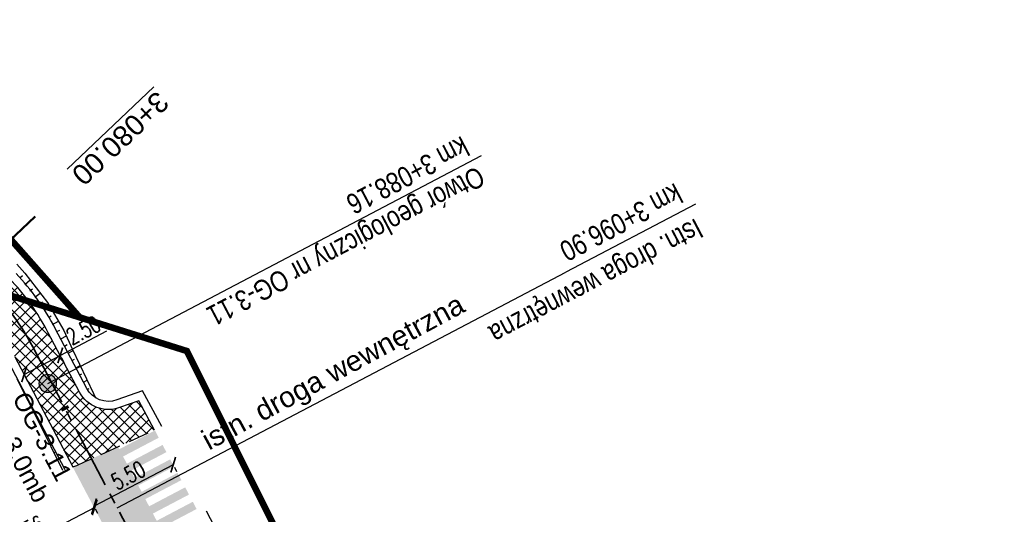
# Model space of a CAD drawing. Header units: metres. Extents: x 7529682 to 7533711, y 5721195 to 5727842.
# Tile 94 of 232: x 7531156 to 7531216, y 5725065 to 5725095. Entities that reach past the tile are written whole.
import ezdxf

# ---------------------------------------------------------------- set-up
doc = ezdxf.new("R2010")
doc.units = ezdxf.units.M
doc.header["$PDMODE"] = 1
doc.header["$PDSIZE"] = 0.3
for name, pattern in [('817-dzialki-09-05-04$0$HIDDEN', [0.375, 0.25, -0.125]), ('ACAD_ISO05W100', [33, 24, -3, 0, -3, 0, -3]), ('CENTER2', [28.575, 19.05, -3.175, 3.175, -3.175]), ('DASHED', [19.05, 12.7, -6.35])]:
    doc.linetypes.add(name, pattern=pattern)
for name, color, linetype in [('C-DROGI-SYTUACJA', 7, 'Continuous'), ('D-otw-geotechniczne', 4, 'Continuous'), ('D-pobocza', 60, 'Continuous'), ('D-skarpa', 2, 'Continuous'), ('D-skarpa-kreskowanie', 2, 'Continuous'), ('D-wymiary', 1, 'Continuous')]:
    doc.layers.add(name, color=color, linetype=linetype)
for name, color, linetype, lineweight, true_color in [('D-hatch-ciag-pieszo-rowerowy', 7, 'Continuous', 13, 0xff9f80), ('D-LR-etap-III', 7, '817-dzialki-09-05-04$0$HIDDEN', 50, 0x00008f), ('D-poziome-powl-czerwona', 7, 'Continuous', 9, 0xff6161), ('D-przekroje-pop', 7, 'Continuous', 50, 0x000099)]:
    doc.layers.add(name, color=color, linetype=linetype, lineweight=lineweight, true_color=true_color)
for name, color, linetype, lineweight in [('D-krawężniki-obniżone', 40, 'DASHED', 30), ('D-obrzeża', 2, 'Continuous', 30), ('D-opisy', 2, 'Continuous', 30), ('D-otw-geotechniczne-opis', 7, 'Continuous', 30), ('D-pas-drogowy', 7, 'ACAD_ISO05W100', 50)]:
    doc.layers.add(name, color=color, linetype=linetype, lineweight=lineweight)
doc.layers.add('D-malowanie-proj', color=7, linetype='Continuous', true_color=0x3333ff)
doc.layers.add('poprzeczki', color=7, linetype='Continuous', true_color=0x0000c7)
doc.styles.add('2mm08', font='arial.ttf', dxfattribs={"width": 0.8})
doc.styles.add('ARIAL', font='arial.ttf', dxfattribs={"height": 1})
doc.styles.add('DIMTEXT', font='simplex.shx', dxfattribs={"width": 0.7})
doc.styles.get("Standard").update_dxf_attribs({"font": 'arial.ttf'})
doc.dimstyles.new('500', dxfattribs={"dimtxt": 1, "dimasz": 0.7, "dimexe": 0.2, "dimexo": 0.5, "dimgap": 0.2, "dimtad": 1, "dimrnd": 0.005, "dimzin": 0, "dimdsep": 46, "dimtxsty": 'DIMTEXT', "dimblk": 'ARCHTICK', "dimcen": 0, "dimclrd": 256, "dimclre": 256, "dimclrt": 2, "dimadec": 5, "dimazin": 0, "dimtfac": 1, "dimtofl": 0, "dimtmove": 0, "dimatfit": 3, "dimfxl": 1, "dimtolj": 1, "dimtzin": 0, "dimlwd": -1, "dimlwe": -1, "dimarcsym": 0})

# ---------------------------------------------------------------- blocks, each defined once
blk = doc.blocks.new('_ArchTick')
at = {"color": 0, "linetype": 'ByBlock', "const_width": 0.15}
blk.add_lwpolyline([(-0.5, -0.5), (0.5, 0.5)], dxfattribs=at)
blk = doc.blocks.new('*D76')
at = {"layer": 'D-wymiary', "transparency": 16777216}
for p, q in [((7531165.471, 5725067.619), (7531160.623, 5725065.075)), ((7531165.698, 5725067.185), (7531165.564, 5725067.442)), ((7531160.85, 5725064.641), (7531160.716, 5725064.898))]:
    blk.add_line(p, q, dxfattribs=at)
at = {"layer": 'Defpoints', "color": 0, "transparency": 16777216}
for p in [(7531165.466, 5725067.628), (7531160.618, 5725065.084), (7531160.623, 5725065.075)]:
    blk.add_point(p, dxfattribs=at)
at = {"layer": 'D-wymiary', "transparency": 16777216, "xscale": 0.6999999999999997, "yscale": 0.6999999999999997, "zscale": 0.6999999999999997}
for p, rotation in [((7531165.471, 5725067.619), 27.68596842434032), ((7531160.623, 5725065.075), 207.6859684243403)]:
    blk.add_blockref('_ArchTick', p, dxfattribs=dict(at, rotation=rotation))
at = {"layer": 'D-wymiary', "color": 2, "transparency": 16777216, "insert": (7531162.721, 5725066.967), "char_height": 1, "attachment_point": 5, "rotation": 27.68597, "style": 'DIMTEXT'}
blk.add_mtext('\\A1;5.50', dxfattribs=at)
blk = doc.blocks.new('*D77')
at = {"layer": 'D-wymiary', "transparency": 16777216}
for p, q in [((7531160.661, 5725065.003), (7531153.086, 5725061.029)), ((7531160.85, 5725064.641), (7531160.754, 5725064.825)), ((7531153.275, 5725060.668), (7531153.179, 5725060.852))]:
    blk.add_line(p, q, dxfattribs=at)
at = {"layer": 'Defpoints', "color": 0, "transparency": 16777216}
for p in [(7531160.618, 5725065.084), (7531153.043, 5725061.111), (7531153.086, 5725061.029)]:
    blk.add_point(p, dxfattribs=at)
at = {"layer": 'D-wymiary', "transparency": 16777216, "xscale": 0.6999999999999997, "yscale": 0.6999999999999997, "zscale": 0.6999999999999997}
for p, rotation in [((7531160.661, 5725065.003), 27.67980033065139), ((7531153.086, 5725061.029), 207.6798003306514)]:
    blk.add_blockref('_ArchTick', p, dxfattribs=dict(at, rotation=rotation))
at = {"layer": 'D-wymiary', "color": 2, "transparency": 16777216, "insert": (7531156.548, 5725063.636), "char_height": 1, "attachment_point": 5, "rotation": 27.6798, "style": 'DIMTEXT'}
blk.add_mtext('\\A1;8.56', dxfattribs=at)
blk = doc.blocks.new('*D85')
at = {"layer": 'D-wymiary', "transparency": 16777216}
for p, q in [((7531158.553, 5725074.315), (7531161.414, 5725075.822)), ((7531156.341, 5725073.149), (7531158.553, 5725074.315)), ((7531158.786, 5725073.872), (7531158.646, 5725074.138)), ((7531156.574, 5725072.707), (7531156.434, 5725072.972))]:
    blk.add_line(p, q, dxfattribs=at)
at = {"layer": 'Defpoints', "color": 0, "transparency": 16777216}
for p in [(7531158.553, 5725074.315), (7531158.553, 5725074.315), (7531156.341, 5725073.149)]:
    blk.add_point(p, dxfattribs=at)
at = {"layer": 'D-wymiary', "transparency": 16777216, "xscale": 0.6999999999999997, "yscale": 0.6999999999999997, "zscale": 0.6999999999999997}
for p, rotation in [((7531158.553, 5725074.315), 27.78069430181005), ((7531156.341, 5725073.149), 207.7806943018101)]:
    blk.add_blockref('_ArchTick', p, dxfattribs=dict(at, rotation=rotation))
at = {"layer": 'D-wymiary', "color": 2, "transparency": 16777216, "insert": (7531159.967, 5725075.851), "char_height": 1, "attachment_point": 5, "rotation": 27.78069, "style": 'DIMTEXT'}
blk.add_mtext('\\A1;2.50', dxfattribs=at)
blk = doc.blocks.new('AeccTickLine')
at = {"color": 0, "linetype": 'ByBlock', "lineweight": -2}
blk.add_line((0, 1), (0, -1), dxfattribs=at)
blk = doc.blocks.new('otwor')
at = {"layer": 'D-otw-geotechniczne', "lineweight": 25}
h = blk.add_hatch(color=256, dxfattribs=at)
edge = h.paths.add_edge_path()
edge.add_arc((0, 0), 1.16, 0, 360)
blk.add_circle((0, 0), 1.16, dxfattribs=at)

msp = doc.modelspace()

# ---------------------------------------------------------------- hatches: boundary and pattern name
at = {"layer": 'D-hatch-ciag-pieszo-rowerowy'}
h = msp.add_hatch(dxfattribs=at)
h.set_pattern_fill('ANSI37', color=256, scale=0.15, style=0)
h.set_pattern_definition([(45, (0, 0), (-0.33675960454, 0.33675960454), []), (135, (0, 0), (-0.33675960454, -0.33675960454), [])])
edge = h.paths.add_edge_path()
edge.add_line((7531153.087, 5725081.511), (7531151.457, 5725079.596))
edge.add_line((7531151.457, 5725079.596), (7531153.382, 5725077.565))
edge.add_arc((7531142.498, 5725067.244), 15, 27.78069, 43.4789, ccw=False)
edge.add_line((7531155.769, 5725074.235), (7531156.913, 5725072.064))
edge.add_line((7531156.913, 5725072.064), (7531159.315, 5725067.483))
edge.add_line((7531159.315, 5725067.483), (7531159.572, 5725067.581))
edge.add_line((7531159.572, 5725067.581), (7531160.083, 5725067.813))
edge.add_line((7531160.083, 5725067.813), (7531160.661, 5725068.066))
edge.add_line((7531160.661, 5725068.066), (7531162.123, 5725068.742))
edge.add_line((7531162.123, 5725068.742), (7531164.322, 5725069.743))
edge.add_line((7531164.322, 5725069.743), (7531163.358, 5725071.533))
edge.add_line((7531163.358, 5725071.533), (7531162.183, 5725071.113))
edge.add_arc((7531161.509, 5725072.995), 2, 207.78069, 289.69905, ccw=False)
edge.add_line((7531159.739, 5725072.063), (7531157.82, 5725075.705))
edge.add_arc((7531144.549, 5725068.714), 15, 27.78069, 43.4789)
edge.add_line((7531155.434, 5725079.035), (7531153.087, 5725081.511))
at = {"layer": 'D-malowanie-proj'}
h = msp.add_hatch(color=256, dxfattribs=at)
h.paths.add_polyline_path([(7531164.587, 5725069.275), (7531164.354, 5725069.717), (7531161.699, 5725068.32), (7531161.932, 5725067.877)])
h.paths.add_polyline_path([(7531165.053, 5725068.39), (7531164.82, 5725068.832), (7531162.165, 5725067.435), (7531162.398, 5725066.992)])
h.paths.add_polyline_path([(7531165.519, 5725067.505), (7531165.286, 5725067.947), (7531162.631, 5725066.55), (7531162.864, 5725066.108)])
h.paths.add_polyline_path([(7531160.162, 5725066.946), (7531159.93, 5725067.388), (7531159.487, 5725067.156), (7531159.72, 5725066.713)])
h.paths.add_polyline_path([(7531160.628, 5725066.061), (7531160.395, 5725066.503), (7531159.953, 5725066.271), (7531160.186, 5725065.828)])
h.paths.add_polyline_path([(7531161.094, 5725065.176), (7531160.861, 5725065.619), (7531160.419, 5725065.386), (7531160.651, 5725064.943)])
h = msp.add_hatch(color=256, dxfattribs=at)
h.paths.add_polyline_path([(7531165.972, 5725066.677), (7531165.739, 5725067.12), (7531163.084, 5725065.722), (7531163.317, 5725065.28)])
h.paths.add_polyline_path([(7531166.437, 5725065.792), (7531166.204, 5725066.235), (7531163.55, 5725064.837), (7531163.782, 5725064.395)])
h.paths.add_polyline_path([(7531166.903, 5725064.907), (7531166.67, 5725065.35), (7531164.015, 5725063.952), (7531164.248, 5725063.51)])
h.paths.add_polyline_path([(7531161.547, 5725064.348), (7531161.314, 5725064.791), (7531160.872, 5725064.558), (7531161.104, 5725064.116)])
h.paths.add_polyline_path([(7531162.013, 5725063.464), (7531161.78, 5725063.906), (7531161.337, 5725063.673), (7531161.57, 5725063.231)])
h.paths.add_polyline_path([(7531162.478, 5725062.579), (7531162.245, 5725063.021), (7531161.803, 5725062.788), (7531162.036, 5725062.346)])
h.paths.add_polyline_path([(7531162.944, 5725061.694), (7531162.711, 5725062.136), (7531162.269, 5725061.903), (7531162.502, 5725061.461)])
at = {"layer": 'D-poziome-powl-czerwona'}
h = msp.add_hatch(color=256, dxfattribs=at)
h.dxf.hatch_style = 1
h.paths.add_polyline_path([(7531162.557, 5725061.331), (7531162.752, 5725061.591), (7531163.171, 5725062.061), (7531163.838, 5725062.792), (7531164.528, 5725063.232), (7531164.863, 5725063.413), (7531162.087, 5725068.725), (7531160.661, 5725068.066), (7531160.083, 5725067.813), (7531159.572, 5725067.581), (7531159.316, 5725067.483)])

# ---------------------------------------------------------------- linework, layer by layer
at = {"layer": 'C-DROGI-SYTUACJA', "color": 10, "linetype": 'CENTER2', "lineweight": 35, "ltscale": 0.2}
msp.add_lwpolyline([(7531154.313, 5725078.4, -0.068936), (7531156.869, 5725074.83), (7531166.993, 5725055.55, -0.068732), (7531168.479, 5725051.432), (7531169.1, 5725048.503, 0.068783), (7531171.89, 5725040.776), (7531203.621, 5724980.378), (7531234.8, 5724921.535), (7531259.931, 5724874.055), (7531293.333, 5724810.086), (7531313.16, 5724772.033), (7531341.529, 5724719.923, -0.009023), (7531346.533, 5724710.322), (7531363.735, 5724675.815), (7531380.065, 5724644.823), (7531398.584, 5724609.363), (7531424.897, 5724559.228), (7531446.142, 5724518.961), (7531474.816, 5724464.452), (7531498.201, 5724419.897)], format="xyb", dxfattribs=at)
at = {"layer": 'D-krawężniki-obniżone', "ltscale": 0.1, "flags": 128}
msp.add_lwpolyline([(7531159.315, 5725067.483), (7531159.572, 5725067.581), (7531160.083, 5725067.813), (7531160.661, 5725068.066), (7531162.123, 5725068.742), (7531164.322, 5725069.743)], dxfattribs=at)
at = {"layer": 'D-LR-etap-III', "ltscale": 10, "flags": 128}
msp.add_lwpolyline([(7531750.474, 5723895.103, 0.4, 0.4, 0), (7531750.505, 5723895.13, 0.4, 0.4, 0), (7531682.71, 5724022.92, 0.4, 0.4, 0), (7531619.177, 5724147.204, 0.4, 0.4, 0), (7531592.309, 5724198.489, 0.4, 0.4, 0), (7531553.264, 5724272.919, 0.4, 0.4, 0), (7531504.02, 5724366.79, 0.4, 0.4, 0), (7531482.09, 5724407.62, 0.4, 0.4, 0), (7531412.35, 5724541.183, 0.4, 0.4, 0), (7531388.464, 5724586.93, 0.4, 0.4, 0), (7531345.12, 5724669.94, 0.4, 0.4, 0), (7531127.66, 5725081.67, 0.4, 0.4, 0), (7531059.253, 5725211.041, 0.4, 0.4, 0), (7531008.007, 5725307.954, 0.4, 0.4, 0), (7530964.182, 5725390.836, 0.4, 0.4, 0), (7530914.557, 5725484.684, 0.4, 0.4, 0), (7530865.243, 5725577.494, 0.4, 0.4, 0), (7530840.085, 5725624.059, 0.4, 0.4, 0), (7530802.56, 5725694.925, 0.4, 0.4, 0), (7530755.54, 5725787.51, 0.4, 0.4, 0), (7530708.718, 5725876.303, 0.4, 0.4, 0), (7530695.12, 5725902.09, 0.4, 0.4, 0), (7530642.914, 5726001.078, 0.4, 0.4, 0), (7530634.935, 5726016.147, 0.4, 0.4, 0), (7530610.82, 5726061.93, 0.4, 0.4, 0), (7530610.82, 5726061.93, 0.4, 0.4, 0), (7530607.21, 5726063.51, 0.4, 0.4, 0), (7530597.42, 5726080.68, 0.4, 0.4, 0), (7530591.16, 5726088.44, 0.4, 0.4, 0), (7530581.28, 5726107.21, 0.4, 0.4, 0), (7530571.29, 5726130.56, 0.4, 0.4, 0), (7530549.555, 5726171.527, 0.4, 0.4, 0), (7530531.014, 5726206.474, 0.4, 0.4, 0), (7530516.461, 5726236.017, 0.4, 0.4, 0), (7530500.799, 5726266.141, 0.4, 0.4, 0), (7530491.35, 5726283.94, 0.4, 0.4, 0), (7530482.4, 5726303.41, 0.4, 0.4, 0), (7530482.4, 5726303.41, 0.4, 0.4, 0), (7530450.41, 5726357.28, 0.4, 0.4, 0), (7530397.759, 5726458.5, 0.4, 0.4, 0), (7530334.708, 5726583.665, 0.4, 0.4, 0), (7530303.939, 5726645.168, 0.4, 0.4, 0), (7530300.51, 5726651.778, 0.4, 0.4, 0), (7530289.214, 5726671.967, 0.4, 0.4, 0), (7530281.54, 5726685.57, 0.4, 0.4, 0), (7530261.371, 5726724.163, 0.4, 0.4, 0), (7530254.03, 5726738.21, 0.4, 0.4, 0), (7530197.22, 5726845.06, 0.4, 0.4, 0), (7530194.71, 5726849.15, 0.4, 0.4, 0), (7530195.92, 5726850.75, 0.4, 0.4, 0), (7530170.547, 5726892.961, 0.4, 0.4, 0), (7530143.175, 5726945.066, 0.4, 0.4, 0), (7530105.06, 5727018.32, 0.4, 0.4, 0), (7530100.06, 5727027.16, 0.4, 0.4, 0), (7530062.319, 5727099.625, 0.4, 0.4, 0), (7530015.379, 5727189.42, 0.4, 0.4, 0), (7529983.208, 5727250.207, 0.4, 0.4, 0), (7529953.284, 5727306.747, 0.4, 0.4, 0), (7529900.671, 5727406.159, 0.4, 0.4, 0), (7529890.63, 5727425.131, 0.4, 0.4, 0), (7529875.155, 5727454.426, 0.4, 0.4, 0), (7529857.56, 5727487.787, 0.4, 0.4, 0), (7529835.194, 5727530.193, 0.4, 0.4, 0), (7529811.741, 5727574.662, 0.4, 0.4, 0), (7529792.102, 5727611.923, 0.4, 0.4, 0), (7529768.066, 5727657.47, 0.4, 0.4, 0), (7529755.211, 5727682.131, 0.4, 0.4, 0), (7529753.31, 5727681.13, 0.4, 0.4, 0), (7529739.21, 5727707.77, 0.4, 0.4, 0), (7529735.395, 5727711.252, 0.4, 0.4, 0), (7529725.42, 5727730.2, 0.4, 0.4, 0), (7529723.55, 5727729.88, 0.4, 0.4, 0), (7529695.567, 5727782.932, 0.4, 0.4, 0), (7529717.68, 5727794.024, 0.4, 0.4, 0), (7529736.275, 5727758.647, 0.4, 0.4, 0), (7529736.275, 5727758.647, 0.4, 0.4, 0), (7529744.511, 5727750.406, 0.4, 0.4, 0), (7529744.511, 5727750.406, 0.4, 0.4, 0), (7529750.283, 5727738.55, 0.4, 0.4, 0), (7529777.109, 5727687.569, 0.4, 0.4, 0), (7529796.515, 5727651.33, 0.4, 0.4, 0), (7529814.938, 5727616.793, 0.4, 0.4, 0), (7529839.007, 5727572.304, 0.4, 0.4, 0), (7529860.618, 5727532.509, 0.4, 0.4, 0), (7529882.349, 5727491.504, 0.4, 0.4, 0), (7529904.865, 5727449.096, 0.4, 0.4, 0), (7529920.747, 5727418.885, 0.4, 0.4, 0), (7529946.677, 5727368.547, 0.4, 0.4, 0), (7529972.025, 5727320.573, 0.4, 0.4, 0), (7529987.74, 5727290.153, 0.4, 0.4, 0), (7529996.497, 5727273.662, 0.4, 0.4, 0), (7530017.541, 5727234.203, 0.4, 0.4, 0), (7530033.054, 5727204.864, 0.4, 0.4, 0), (7530051.623, 5727170.223, 0.4, 0.4, 0), (7530069.277, 5727137.016, 0.4, 0.4, 0), (7530089.385, 5727097.534, 0.4, 0.4, 0), (7530109.713, 5727060.747, 0.4, 0.4, 0), (7530136.77, 5727011.64, 0.4, 0.4, 0), (7530162.447, 5726962.744, 0.4, 0.4, 0), (7530187.674, 5726916.992, 0.4, 0.4, 0), (7530207.821, 5726879.335, 0.4, 0.4, 0), (7530230.626, 5726834.519, 0.4, 0.4, 0), (7530262.288, 5726776.618, 0.4, 0.4, 0), (7530277.51, 5726760.213, 0.4, 0.4, 0), (7530286.037, 5726744.107, 0.4, 0.4, 0), (7530288.097, 5726735.884, 0.4, 0.4, 0), (7530290.394, 5726725.047, 0.4, 0.4, 0), (7530296.177, 5726713.583, 0.4, 0.4, 0), (7530302.726, 5726701.182, 0.4, 0.4, 0), (7530325.685, 5726657.466, 0.4, 0.4, 0), (7530343.244, 5726623.649, 0.4, 0.4, 0), (7530360.23, 5726591.747, 0.4, 0.4, 0), (7530383.209, 5726548.059, 0.4, 0.4, 0), (7530406.018, 5726503.606, 0.4, 0.4, 0), (7530427.465, 5726462.62, 0.4, 0.4, 0), (7530447.928, 5726424.388, 0.4, 0.4, 0), (7530471.127, 5726379.921, 0.4, 0.4, 0), (7530490.501, 5726343.033, 0.4, 0.4, 0), (7530509.499, 5726306.733, 0.4, 0.4, 0), (7530529.89, 5726267.244, 0.4, 0.4, 0), (7530543.852, 5726238.99, 0.4, 0.4, 0), (7530554.809, 5726218.944, 0.4, 0.4, 0), (7530559.027, 5726212.223, 0.4, 0.4, 0), (7530563.061, 5726206.41, 0.4, 0.4, 0), (7530566.934, 5726200.464, 0.4, 0.4, 0), (7530569.771, 5726194.902, 0.4, 0.4, 0), (7530571.473, 5726191.282, 0.4, 0.4, 0), (7530572.839, 5726188.025, 0.4, 0.4, 0), (7530575.295, 5726182.035, 0.4, 0.4, 0), (7530579.737, 5726173.306, 0.4, 0.4, 0), (7530583.3, 5726167.41, 0.4, 0.4, 0), (7530593.4, 5726163.33, 0.4, 0.4, 0), (7530598.618, 5726155.264, 0.4, 0.4, 0), (7530608.258, 5726140.497, 0.4, 0.4, 0), (7530603.27, 5726136.83, 0.4, 0.4, 0), (7530606.53, 5726131.84, 0.4, 0.4, 0), (7530604.239, 5726124.217, 0.4, 0.4, 0), (7530605.847, 5726121.63, 0.4, 0.4, 0), (7530608.972, 5726116.164, 0.4, 0.4, 0), (7530618.114, 5726097.791, 0.4, 0.4, 0), (7530651.213, 5726034.96, 0.4, 0.4, 0), (7530670.244, 5725998.611, 0.4, 0.4, 0), (7530698.075, 5725945.953, 0.4, 0.4, 0), (7530716.506, 5725911.305, 0.4, 0.4, 0), (7530735.223, 5725875.667, 0.4, 0.4, 0), (7530752.504, 5725842.155, 0.4, 0.4, 0), (7530778.311, 5725793.501, 0.4, 0.4, 0), (7530797.5, 5725756.382, 0.4, 0.4, 0), (7530812.519, 5725728.289, 0.4, 0.4, 0), (7530820.039, 5725713.16, 0.4, 0.4, 0), (7530822.422, 5725710.194, 0.4, 0.4, 0), (7530833.155, 5725688.801, 0.4, 0.4, 0), (7530849.629, 5725656.159, 0.4, 0.4, 0), (7530867.983, 5725621.964, 0.4, 0.4, 0), (7530872.63, 5725612.888, 0.4, 0.4, 0), (7530880.354, 5725597.595, 0.4, 0.4, 0), (7530883.839, 5725593.389, 0.4, 0.4, 0), (7530891.782, 5725587.763, 0.4, 0.4, 0), (7530895.039, 5725584.281, 0.4, 0.4, 0), (7530897.034, 5725580.941, 0.4, 0.4, 0), (7530900.952, 5725579.946, 0.4, 0.4, 0), (7530904.81, 5725571.977, 0.4, 0.4, 0), (7530903.682, 5725568.566, 0.4, 0.4, 0), (7530908.901, 5725558.845, 0.4, 0.4, 0), (7530910.252, 5725545.672, 0.4, 0.4, 0), (7530912.873, 5725538.646, 0.4, 0.4, 0), (7530945.278, 5725478.464, 0.4, 0.4, 0), (7530959.692, 5725450.246, 0.4, 0.4, 0), (7531002.827, 5725368.192, 0.4, 0.4, 0), (7531044.704, 5725290.314, 0.4, 0.4, 0), (7531064.099, 5725253.213, 0.4, 0.4, 0), (7531083.01, 5725216.678, 0.4, 0.4, 0), (7531113.013, 5725158.466, 0.4, 0.4, 0), (7531137.364, 5725113.071, 0.4, 0.4, 0), (7531150.831, 5725086.712, 0.4, 0.4, 0), (7531159.746, 5725076.641, 0.4, 0.4, 0), (7531166.31, 5725074.58, 0.4, 0.4, 0), (7531172.29, 5725062.58, 0.4, 0.4, 0), (7531170.59, 5725055.606, 0.4, 0.4, 0), (7531173.733, 5725044.081, 0.4, 0.4, 0), (7531215.342, 5724964.86, 0.4, 0.4, 0), (7531238.054, 5724921.685, 0.4, 0.4, 0), (7531262.39, 5724875.283, 0.4, 0.4, 0), (7531295.587, 5724811.266, 0.4, 0.4, 0), (7531348.488, 5724712.363, 0.4, 0.4, 0), (7531363.741, 5724682.684, 0.4, 0.4, 0), (7531366.987, 5724675.865, 0.4, 0.4, 0), (7531382.541, 5724646.111, 0.4, 0.4, 0), (7531401.299, 5724610.875, 0.4, 0.4, 0), (7531428.965, 5724558.862, 0.4, 0.4, 0), (7531449.111, 5724520.398, 0.4, 0.4, 0), (7531477.293, 5724465.831, 0.4, 0.4, 0), (7531500.996, 5724421.113, 0.4, 0.4, 0), (7531512.122, 5724400.549, 0.4, 0.4, 0), (7531513.782, 5724396.757, 0.4, 0.4, 0), (7531526.32, 5724379.39, 0.4, 0.4, 0), (7531566.784, 5724302.736, 0.4, 0.4, 0), (7531578.579, 5724282.775, 0.4, 0.4, 0), (7531584.233, 5724273.111, 0.4, 0.4, 0), (7531590.109, 5724263.508, 0.4, 0.4, 0), (7531593.028, 5724258.771, 0.4, 0.4, 0), (7531595.712, 5724254.227, 0.4, 0.4, 0), (7531601.66, 5724243.898, 0.4, 0.4, 0), (7531606.098, 5724235.986, 0.4, 0.4, 0), (7531609.382, 5724230.799, 0.4, 0.4, 0), (7531611.58, 5724227.671, 0.4, 0.4, 0), (7531612.708, 5724225.864, 0.4, 0.4, 0), (7531618.665, 5724214.481, 0.4, 0.4, 0), (7531619.886, 5724212.334, 0.4, 0.4, 0), (7531620.932, 5724210.787, 0.4, 0.4, 0), (7531623.519, 5724207.112, 0.4, 0.4, 0), (7531626.144, 5724203.613, 0.4, 0.4, 0), (7531632.023, 5724196.486, 0.4, 0.4, 0), (7531653.949, 5724152.618, 0.4, 0.4, 0), (7531656.751, 5724143.104, 0.4, 0.4, 0), (7531659.614, 5724133.255, 0.4, 0.4, 0), (7531661.627, 5724128.646, 0.4, 0.4, 0.010938), (7531674.315, 5724101.435, 0.4, 0.4, 0), (7531685.138, 5724081.408, 0.4, 0.4, 0), (7531692.16, 5724066.277, 0.4, 0.4, 0), (7531699.662, 5724051.388, 0.4, 0.4, 0), (7531704.481, 5724040.809, 0.4, 0.4, 0), (7531704.481, 5724040.809, 0.4, 0.4, 0), (7531704.401, 5724037.369, 0.4, 0.4, 0), (7531720.384, 5724003.441, 0.4, 0.4, 0), (7531728.799, 5723986.206, 0.4, 0.4, 0), (7531733.238, 5723977.193, 0.4, 0.4, 0), (7531736.75, 5723969.505, 0.4, 0.4, 0), (7531737.336, 5723968.519, 0.4, 0.4, 0), (7531738.285, 5723967.699, 0.4, 0.4, 0), (7531742.181, 5723962.346, 0.4, 0.4, 0), (7531744.286, 5723958.616, 0.4, 0.4, 0), (7531755.393, 5723944.193, 0.4, 0.4, 0), (7531758.69, 5723936.76, 0.4, 0.4, 0), (7531780.08, 5723929.25, 0.4, 0.4, 0), (7531792.612, 5723906.338, 0.4, 0.4, 0), (7531792.612, 5723906.338, 0.4, 0.4, 0), (7531756.962, 5723883.055, 0.4, 0.4, 0), (7531750.46, 5723895.13, 0.4, 0.4, 0), (7531750.46, 5723895.13, 0, 0, 0)], format="xyseb", dxfattribs=at)
at = {"layer": 'D-obrzeża'}
msp.add_lwpolyline([(7531164.322, 5725069.743), (7531163.358, 5725071.533), (7531162.183, 5725071.113, -0.373479), (7531159.739, 5725072.063), (7531157.82, 5725075.705, 0.068604), (7531155.434, 5725079.035)], format="xyb", dxfattribs=at)
msp.add_lwpolyline([(7531155.769, 5725074.235), (7531156.913, 5725072.064), (7531159.315, 5725067.483)], dxfattribs=at)
at = {"layer": 'D-opisy'}
for p in [(7531197.452, 5725083.583), (7531162.038, 5725064.987)]:
    msp.add_line(p, (7531189.522, 5725079.419), dxfattribs=at)
at = {"layer": 'D-otw-geotechniczne-opis', "linetype": 'Continuous'}
msp.add_line((7531157.786, 5725072.597), (7531184.347, 5725086.544), dxfattribs=at)
at = {"layer": 'D-pas-drogowy', "ltscale": 0.2, "flags": 128}
msp.add_lwpolyline([(7531633.019, 5724182.834, 0.4, 0.4, 0), (7531617.559, 5724211.608, 0.4, 0.4, 0), (7531566.784, 5724302.736, 0.4, 0.4, 0), (7531538.419, 5724356.47, 0.4, 0.4, 0), (7531526.32, 5724379.39, 0.4, 0.4, 0), (7531516.102, 5724393.607, 0.4, 0.4, 0.001485), (7531513.78, 5724396.838, 0.4, 0.4, 0), (7531501.87, 5724413.41, 0.4, 0.4, 0), (7531474.926, 5724464.508, 0.4, 0.4, 0), (7531446.2, 5724518.992, 0.4, 0.4, 0), (7531424.962, 5724559.262, 0.4, 0.4, 0), (7531398.444, 5724609.566, 0.4, 0.4, 0), (7531379.647, 5724645.216, 0.4, 0.4, 0), (7531365.23, 5724672.56, 0.4, 0.4, 0), (7531341.306, 5724717.915, 0.4, 0.4, 0), (7531312.9, 5724771.789, 0.4, 0.4, 0), (7531292.591, 5724810.307, 0.4, 0.4, 0), (7531259.392, 5724873.271, 0.4, 0.4, 0), (7531233.74, 5724921.923, 0.4, 0.4, 0), (7531203.073, 5724980.092, 0.4, 0.4, 0), (7531173.471, 5725036.225, 0.4, 0.4, 0), (7531168.27, 5725046.09, 0.4, 0.4, 0), (7531172.29, 5725062.58, 0.4, 0.4, 0), (7531166.31, 5725074.58, 0.4, 0.4, 0), (7531150.32, 5725079.6, 0.4, 0.4, 0), (7531141.5, 5725096.43, 0.4, 0.4, 0), (7531109.312, 5725157.814, 0.4, 0.4, 0), (7531086.641, 5725201.048, 0.4, 0.4, 0), (7531059.198, 5725253.384, 0.4, 0.4, 0), (7531028.207, 5725312.489, 0.4, 0.4, 0), (7530999.105, 5725367.99, 0.4, 0.4, 0), (7530956.248, 5725449.725, 0.4, 0.4, 0), (7530924.398, 5725510.464, 0.4, 0.4, 0), (7530897.51, 5725561.74, 0.4, 0.4, 0), (7530894.46, 5725566.14, 0.4, 0.4, 0), (7530892.16, 5725570.49, 0.4, 0.4, 0), (7530869.363, 5725613.307, 0.4, 0.4, 0), (7530861.694, 5725627.705, 0.4, 0.4, 0), (7530852.74, 5725644.52, 0.4, 0.4, 0), (7530831.51, 5725684.2, 0.4, 0.4, 0), (7530811.13, 5725722.52, 0.4, 0.4, 0), (7530792.348, 5725757.941, 0.4, 0.4, 0), (7530768.03, 5725803.8, 0.4, 0.4, 0), (7530748.769, 5725840.179, 0.4, 0.4, 0), (7530727.7, 5725879.97, 0.4, 0.4, 0), (7530712.098, 5725909.545, 0.4, 0.4, 0), (7530693.644, 5725944.645, 0.4, 0.4, 0), (7530665.702, 5725997.539, 0.4, 0.4, 0), (7530641.76, 5726042.88, 0.4, 0.4, 0), (7530616.5, 5726091.48, 0.4, 0.4, 0), (7530604.628, 5726114.32, 0.4, 0.4, -0.007763), (7530602.5, 5726118.43, 0.4, 0.4, 0), (7530603.992, 5726123.395, 0.4, 0.4, 0), (7530606.53, 5726131.84, 0.4, 0.4, 0), (7530603.27, 5726136.83, 0.4, 0.4, 0), (7530593.776, 5726151.369, 0.4, 0.4, 0), (7530590.203, 5726156.84, 0.4, 0.4, 0), (7530583.3, 5726167.41, 0.4, 0.4, 0), (7530580.578, 5726170.428, 0.4, 0.4, 0), (7530575.85, 5726175.67, 0.4, 0.4, 0), (7530569.01, 5726186.66, 0.4, 0.4, 0), (7530562.555, 5726199.189, 0.4, 0.4, 0), (7530555.67, 5726211.39, 0.4, 0.4, 0), (7530548.29, 5726224.23, 0.4, 0.4, 0), (7530540.58, 5726237.71, 0.4, 0.4, 0), (7530532.68, 5726252.65, 0.4, 0.4, 0), (7530524.06, 5726269.35, 0.4, 0.4, 0), (7530502.82, 5726309.91, 0.4, 0.4, 0), (7530488.83, 5726336.63, 0.4, 0.4, 0), (7530466.03, 5726380.16, 0.4, 0.4, 0), (7530438.47, 5726432.77, 0.4, 0.4, 0), (7530424.53, 5726459.09, 0.4, 0.4, 0), (7530401.63, 5726502.97, 0.4, 0.4, 0), (7530383.38, 5726538.06, 0.4, 0.4, 0), (7530353.97, 5726593.52, 0.4, 0.4, 0), (7530338.47, 5726622.74, 0.4, 0.4, 0), (7530322.01, 5726653.88, 0.4, 0.4, 0), (7530297.54, 5726700.33, 0.4, 0.4, 0), (7530287.38, 5726719.6, 0.4, 0.4, 0), (7530285.95, 5726722.316, 0.4, 0.4, 0), (7530280.26, 5726733.12, 0.4, 0.4, 0), (7530266.73, 5726758.74, 0.4, 0.4, 0), (7530260.42, 5726770.47, 0.4, 0.4, 0), (7530253.25, 5726783.82, 0.4, 0.4, 0), (7530244.95, 5726799.33, 0.4, 0.4, 0), (7530239.39, 5726808.49, 0.4, 0.4, 0), (7530238.29, 5726807.9, 0.4, 0.4, 0), (7530218.11, 5726850.67, 0.4, 0.4, 0), (7530175.907, 5726928.168, 0.4, 0.4, 0), (7530096.68, 5727076.15, 0.4, 0.4, 0), (7530094.68, 5727079.89, 0.4, 0.4, 0), (7530064.597, 5727135.523, 0.4, 0.4, 0), (7530046.731, 5727168.892, 0.4, 0.4, 0), (7530025.803, 5727208.461, 0.4, 0.4, 0), (7530012.847, 5727232.979, 0.4, 0.4, 0), (7529994.15, 5727268.45, 0.4, 0.4, 0), (7529981.671, 5727291.93, 0.4, 0.4, 0), (7529949.89, 5727351.73, 0.4, 0.4, 0), (7529924.75, 5727399.03, 0.4, 0.4, 0), (7529915.516, 5727417.1, 0.4, 0.4, 0), (7529885.83, 5727475.19, 0.4, 0.4, 0), (7529862.56, 5727519.97, 0.4, 0.4, 0), (7529852.985, 5727538.191, 0.4, 0.4, 0), (7529836.513, 5727569.511, 0.4, 0.4, 0), (7529815.369, 5727609.141, 0.4, 0.4, 0), (7529792.795, 5727651.247, 0.4, 0.4, 0), (7529774.199, 5727685.858, 0.4, 0.4, 0), (7529746.966, 5727736.059, 0.4, 0.4, 0), (7529733.92, 5727757.62, 0.4, 0.4, 0), (7529708.607, 5727806.389, 0.4, 0.4, 0), (7529688.492, 5727796.345, 0.4, 0.4, 0), (7529723.55, 5727729.88, 0.4, 0.4, 0), (7529725.42, 5727730.2, 0.4, 0.4, 0), (7529735.38, 5727711.28, 0.4, 0.4, 0), (7529739.21, 5727707.77, 0.4, 0.4, 0), (7529753.31, 5727681.13, 0.4, 0.4, 0), (7529755.178, 5727682.114, 0.4, 0.4, 0), (7529792.102, 5727611.923, 0.4, 0.4, 0), (7529811.741, 5727574.662, 0.4, 0.4, 0), (7529835.194, 5727530.193, 0.4, 0.4, 0), (7529857.56, 5727487.787, 0.4, 0.4, 0), (7529875.155, 5727454.426, 0.4, 0.4, 0), (7529890.63, 5727425.131, 0.4, 0.4, 0), (7529900.671, 5727406.159, 0.4, 0.4, 0), (7529953.284, 5727306.747, 0.4, 0.4, 0), (7529983.208, 5727250.207, 0.4, 0.4, 0), (7530015.379, 5727189.42, 0.4, 0.4, 0), (7530062.319, 5727099.625, 0.4, 0.4, 0), (7530100.06, 5727027.16, 0.4, 0.4, 0), (7530105.06, 5727018.32, 0.4, 0.4, 0), (7530143.175, 5726945.066, 0.4, 0.4, 0), (7530170.547, 5726892.961, 0.4, 0.4, 0), (7530195.92, 5726850.75, 0.4, 0.4, 0), (7530194.71, 5726849.15, 0.4, 0.4, 0), (7530197.22, 5726845.06, 0.4, 0.4, 0), (7530254.03, 5726738.21, 0.4, 0.4, 0), (7530261.371, 5726724.163, 0.4, 0.4, 0), (7530281.54, 5726685.57, 0.4, 0.4, 0), (7530289.214, 5726671.967, 0.4, 0.4, 0), (7530300.51, 5726651.778, 0.4, 0.4, 0), (7530303.939, 5726645.168, 0.4, 0.4, 0), (7530334.708, 5726583.665, 0.4, 0.4, 0), (7530397.759, 5726458.5, 0.4, 0.4, 0), (7530450.41, 5726357.28, 0.4, 0.4, 0), (7530482.4, 5726303.41, 0.4, 0.4, 0), (7530483.688, 5726301.003, 0.4, 0.4, 0), (7530491.35, 5726283.94, 0.4, 0.4, 0), (7530512.67, 5726243.78, 0.4, 0.4, 0), (7530529.43, 5726209.46, 0.4, 0.4, 0), (7530571.29, 5726130.56, 0.4, 0.4, 0), (7530581.28, 5726107.21, 0.4, 0.4, 0), (7530591.16, 5726088.44, 0.4, 0.4, 0), (7530597.42, 5726080.68, 0.4, 0.4, 0), (7530607.21, 5726063.51, 0.4, 0.4, 0), (7530610.82, 5726061.93, 0.4, 0.4, 0), (7530634.935, 5726016.147, 0.4, 0.4, 0), (7530642.914, 5726001.078, 0.4, 0.4, 0), (7530695.12, 5725902.09, 0.4, 0.4, 0), (7530708.718, 5725876.303, 0.4, 0.4, 0), (7530755.54, 5725787.51, 0.4, 0.4, 0), (7530802.56, 5725694.925, 0.4, 0.4, 0), (7530840.085, 5725624.059, 0.4, 0.4, 0), (7530865.243, 5725577.494, 0.4, 0.4, 0), (7530914.557, 5725484.684, 0.4, 0.4, 0), (7530964.182, 5725390.836, 0.4, 0.4, 0), (7531008.007, 5725307.954, 0.4, 0.4, 0), (7531059.253, 5725211.041, 0.4, 0.4, 0), (7531127.66, 5725081.67, 0.4, 0.4, 0), (7531345.12, 5724669.94, 0.4, 0.4, 0), (7531388.464, 5724586.93, 0.4, 0.4, 0), (7531412.35, 5724541.183, 0.4, 0.4, 0), (7531482.09, 5724407.62, 0.4, 0.4, 0), (7531504.02, 5724366.79, 0.4, 0.4, 0), (7531519.374, 5724337.52, 0.4, 0.4, 0), (7531563.749, 5724252.932, 0.4, 0.4, 0), (7531602.175, 5724179.681, 0.4, 0.4, 0), (7531619.177, 5724147.204, 0.4, 0.4, 0), (7531625.038, 5724135.635, 0.4, 0.4, 0), (7531656.796, 5724073.316, 0.4, 0.4, 0), (7531675.12, 5724037.36, 0.4, 0.4, 0), (7531682.71, 5724022.92, 0.4, 0.4, 0), (7531705.565, 5723979.811, 0.4, 0.4, 0), (7531736.606, 5723921.262, 0.4, 0.4, 0), (7531750.46, 5723895.13, 0.4, 0.4, 0), (7531740.77, 5723886.56, 0.4, 0.4, 0), (7531732.86, 5723885, 0.4, 0.4, 0), (7531722.18, 5723887.77, 0.4, 0.4, 0), (7531729.87, 5723862.17, 0.4, 0.4, 0), (7531742.92, 5723861.93, 0.4, 0.4, 0), (7531763.71, 5723859.52, 0.4, 0.4, 0), (7531768.42, 5723854.12, 0.4, 0.4, 0), (7531787.42, 5723817.97, 0.4, 0.4, 0), (7531795.57, 5723809.82, 0.4, 0.4, 0), (7531816.347, 5723819.85, 0.4, 0.4, 0), (7531816.347, 5723819.85, 0.4, 0.4, 0), (7531805.06, 5723843.23, 0.4, 0.4, 0), (7531803.61, 5723886.23, 0.4, 0.4, 0), (7531803.61, 5723886.23, 0.4, 0.4, 0), (7531780.08, 5723929.25, 0.4, 0.4, 0), (7531758.69, 5723936.76, 0.4, 0.4, 0), (7531749.359, 5723946.412, 0.4, 0.4, 0), (7531742.71, 5723953.29, 0.4, 0.4, 0), (7531735.177, 5723967.878, 0.4, 0.4, 0), (7531722.37, 5723992.68, 0.4, 0.4, 0), (7531705.042, 5724030.886, 0.4, 0.4, 0), (7531699.47, 5724043.17, 0.4, 0.4, 0), (7531692.69, 5724058.11, 0.4, 0.4, 0), (7531679.672, 5724084.017, 0.4, 0.4, 0), (7531674.55, 5724094.21, 0.4, 0.4, 0), (7531666.633, 5724114.003, 0.4, 0.4, 0), (7531649, 5724153.82, 0.4, 0.4, 0), (7531641.49, 5724149.34, 0.4, 0.4, 0), (7531626.04, 5724179.34, 0.4, 0.4, 0), (7531633.03, 5724182.84, 0, 0, 0)], format="xyseb", dxfattribs=at)
at = {"layer": 'D-pobocza'}
msp.add_lwpolyline([(7531164.779, 5725069.951), (7531163.594, 5725072.149), (7531162.014, 5725071.583, -0.373479), (7531160.181, 5725072.296), (7531158.231, 5725075.999, 0.068604), (7531155.844, 5725079.329)], format="xyb", dxfattribs=at)
for points in [[(7531155.359, 5725073.941), (7531156.471, 5725071.831), (7531158.836, 5725067.319)], [(7531168.707, 5725062.47), (7531167.499, 5725064.773)]]:
    msp.add_lwpolyline(points, dxfattribs=at)
at = {"layer": 'D-przekroje-pop'}
msp.add_lwpolyline([(7531157.013, 5725082.82), (7531153.385, 5725079.38), (7531147.58, 5725073.875)], dxfattribs=at)
at = {"layer": 'D-skarpa', "linetype": 'Continuous'}
for points in [[(7531155.898, 5725079.903), (7531156.392, 5725079.354), (7531157.769, 5725077.548), (7531158.778, 5725075.832), (7531159.308, 5725074.684), (7531160.59, 5725071.988), (7531160.721, 5725071.719)], [(7531155.886, 5725072.887), (7531157.238, 5725070.228), (7531158.699, 5725067.282)]]:
    msp.add_lwpolyline(points, dxfattribs=at)
at = {"layer": 'D-skarpa-kreskowanie', "linetype": 'Continuous'}
for p, q in [((7531156.078, 5725079.059, 108.063), (7531156.24, 5725079.2, 107.92)), ((7531156.383, 5725078.662, 108.063), (7531156.713, 5725078.934, 107.778)), ((7531156.688, 5725078.266, 108.063), (7531156.855, 5725078.396, 107.921)), ((7531156.993, 5725077.87, 108.063), (7531157.333, 5725078.119, 107.781)), ((7531157.298, 5725077.473, 108.063), (7531157.471, 5725077.593, 107.923)), ((7531157.574, 5725077.057, 108.063), (7531157.924, 5725077.285, 107.785)), ((7531157.83, 5725076.628, 108.063), (7531158.006, 5725076.736, 107.925)), ((7531158.086, 5725076.199, 108.063), (7531158.442, 5725076.403, 107.789)), ((7531158.343, 5725075.77, 108.063), (7531158.522, 5725075.866, 107.927)), ((7531158.582, 5725075.331, 108.063), (7531158.926, 5725075.511, 107.804)), ((7531158.815, 5725074.888, 108.063), (7531158.975, 5725074.973, 107.942)), ((7531159.047, 5725074.446, 108.063), (7531159.347, 5725074.603, 107.838)), ((7531159.28, 5725074.003, 108.067), (7531159.421, 5725074.077, 107.961)), ((7531159.512, 5725073.56, 108.07), (7531159.777, 5725073.699, 107.871)), ((7531159.745, 5725073.118, 108.074), (7531159.868, 5725073.182, 107.981)), ((7531159.977, 5725072.675, 108.078), (7531160.206, 5725072.795, 107.905)), ((7531156.145, 5725072.378, 107.957), (7531156.172, 5725072.392, 107.937)), ((7531160.209, 5725072.232, 108.081), (7531160.315, 5725072.288, 108.001)), ((7531156.372, 5725071.933, 107.965), (7531156.388, 5725071.941, 107.953)), ((7531156.598, 5725071.487, 107.973), (7531156.637, 5725071.507, 107.944)), ((7531156.825, 5725071.041, 107.981), (7531156.847, 5725071.053, 107.964)), ((7531157.051, 5725070.595, 107.989), (7531157.102, 5725070.622, 107.951)), ((7531157.277, 5725070.149, 107.998), (7531157.306, 5725070.164, 107.976)), ((7531157.499, 5725069.701, 108.009), (7531157.567, 5725069.736, 107.958)), ((7531157.722, 5725069.253, 108.02), (7531157.76, 5725069.273, 107.991)), ((7531157.944, 5725068.805, 108.031), (7531158.032, 5725068.851, 107.965)), ((7531158.166, 5725068.357, 108.042), (7531158.215, 5725068.383, 108.005)), ((7531158.388, 5725067.909, 108.053), (7531158.497, 5725067.966, 107.972))]:
    msp.add_line(p, q, dxfattribs=at)

# ---------------------------------------------------------------- block references
at = {"layer": 'D-otw-geotechniczne', "lineweight": 25, "xscale": -0.4687499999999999, "yscale": 0.4687499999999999, "zscale": 0.4687499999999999, "rotation": 309.871563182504}
msp.add_blockref('otwor', (7531157.786, 5725072.597), dxfattribs=at)
at = {"layer": 'poprzeczki', "color": 2, "linetype": 'Continuous', "lineweight": 60, "xscale": 0.25, "yscale": 0.25, "zscale": 0.25, "rotation": 297.7048390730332}
msp.add_blockref('AeccTickLine', (7531158.843, 5725071.071), dxfattribs=at)

# ---------------------------------------------------------------- texts
at = {"layer": 'D-opisy', "char_height": 1.25, "rotation": 207.70484, "style": '2mm08'}
for s, insert, attachment_point in [('km 3+096.90', (7531196.777, 5725083.794), 1), ('Istn. droga wewnętrzna', (7531197.294, 5725083.077), 7)]:
    msp.add_mtext(s, dxfattribs=dict(at, insert=insert, attachment_point=attachment_point))
at = {"layer": 'D-opisy', "insert": (7531167.06, 5725069.574), "char_height": 1.25, "attachment_point": 1, "rotation": 28.47398}
msp.add_mtext_dynamic_manual_height_columns('istn. droga wewnętrzna', width=24.76511, gutter_width=6, heights=[0], dxfattribs=at)
at = {"layer": 'D-otw-geotechniczne', "linetype": 'Continuous', "insert": (7531156.56, 5725072.215), "char_height": 1.1, "attachment_point": 1, "rotation": 298, "style": 'ARIAL'}
msp.add_mtext_dynamic_manual_height_columns('OG-3.11\\Pgł.-3.0mb', width=9.91454, gutter_width=6, heights=[0], dxfattribs=at)
at = {"layer": 'D-otw-geotechniczne-opis', "linetype": 'Continuous', "insert": (7531183.904, 5725086.312), "char_height": 1.25, "attachment_point": 4, "rotation": 207.70484, "style": '2mm08'}
msp.add_mtext('Otwór geologiczny nr OG-3.11\\Pkm 3+088.16', dxfattribs=at)
at = {"layer": 'D-przekroje-pop', "lineweight": 30}
msp.add_text('%%U3+080.00', height=1.25, rotation=223.4789, dxfattribs=at).set_placement((7531164.463, 5725090.574))

# ---------------------------------------------------------------- dimensions: what is measured, and where the dimension line sits
at = {"layer": 'D-wymiary'}
for p1, p2, distance, picture, middle in [((7531156.341, 5725073.149), (7531158.553, 5725074.315), 0, '*D85', (7531159.967, 5725075.851)), ((7531160.618, 5725065.084), (7531153.043, 5725061.111), 0.092, '*D77', (7531156.548, 5725063.636))]:
    dim = msp.add_aligned_dim(p1=p1, p2=p2, distance=distance, dimstyle='500', dxfattribs=at)
    dim.commit()
    dim.dimension.update_dxf_attribs({"geometry": picture, "text_midpoint": middle})
dim = msp.add_aligned_dim(p1=(7531165.466, 5725067.628), p2=(7531160.618, 5725065.084), distance=0.01, text='5.50', dimstyle='500', dxfattribs=at)
dim.commit()
dim.dimension.update_dxf_attribs({"geometry": '*D76', "text_midpoint": (7531162.721, 5725066.967)})

doc.saveas('drawing.dxf')
